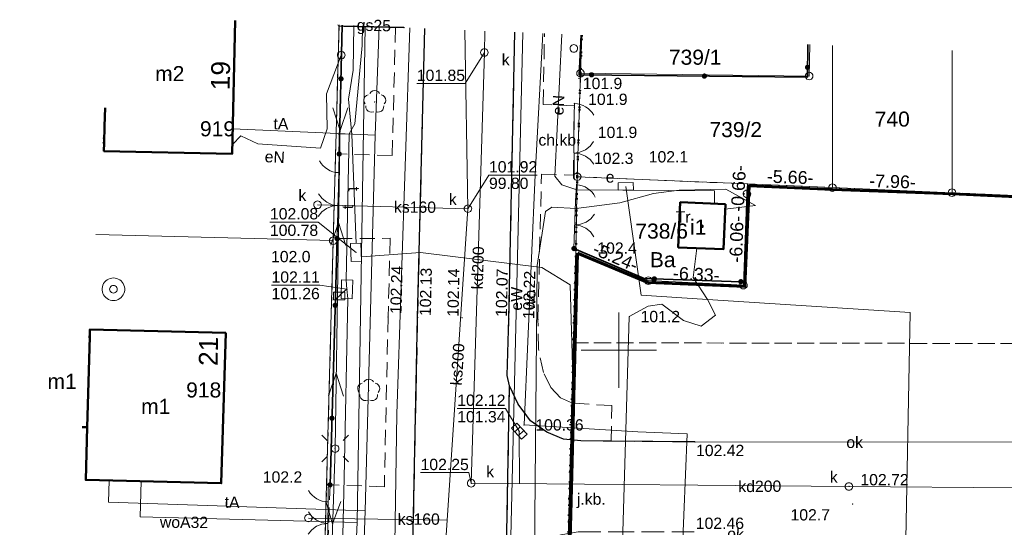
# Model space of a CAD drawing. Extents: x 6447898 to 6448503, y 5806748 to 5807122.
# Tile 27 of 50: x 6447910 to 6447976, y 5807088 to 5807122. Entities that reach past the tile are written whole.
import ezdxf
from ezdxf.enums import TextEntityAlignment as Align

# ---------------------------------------------------------------- set-up
doc = ezdxf.new("R2010")
doc.units = 0
doc.header["$PDSIZE"] = 0.75
for name, pattern in [('KROPK2', [2, 0, -2]), ('PRZER1-1', [2, 1, -1]), ('PRZER2-1', [3, 2, -1]), ('PRZER3-1', [4, 3, -1])]:
    doc.linetypes.add(name, pattern=pattern)
doc.layers.get('0').update_dxf_attribs({"linetype": 'CONTINUOUS', "lineweight": 13})
for name, color, linetype, lineweight in [('GEPADR', 7, 'CONTINUOUS', 18), ('GEPADR_O', 7, 'CONTINUOUS', 18), ('GEPPGD', 7, 'CONTINUOUS', 18), ('GESBTO', 7, 'CONTINUOUS', 18), ('GESBZO', 1, 'CONTINUOUS', 50), ('GESBZO_O', 1, 'CONTINUOUS', 50), ('GESDZI', 7, 'CONTINUOUS', 18), ('GESDZI_O', 7, 'CONTINUOUS', 18), ('GESJAE', 7, 'KROPK2', 50), ('GESSCH', 7, 'CONTINUOUS', 18), ('GESUZY', 3, 'PRZER1-1', 18), ('GESUZY_O', 3, 'PRZER1-1', 18), ('GSLINK', 7, 'CONTINUOUS', 18), ('GSLINK_O', 7, 'CONTINUOUS', 18), ('GSLKBR', 7, 'CONTINUOUS', 18), ('GSLKFU', 7, 'CONTINUOUS', 18), ('GSLKOG', 7, 'CONTINUOUS', 35), ('GSLKRW', 7, 'CONTINUOUS', 25), ('GSPRDL', 7, 'CONTINUOUS', 18), ('GSPWPN', 42, 'CONTINUOUS', 13), ('GSPWPN_O', 42, 'CONTINUOUS', 13), ('GSPWPS', 7, 'CONTINUOUS', 13), ('GSPWPS_O', 7, 'CONTINUOUS', 13), ('GSSKOA', 7, 'PRZER3-1', 18), ('GSSKOA_O', 7, 'PRZER3-1', 18), ('GSSKOD', 7, 'PRZER2-1', 18), ('GSSKOD_O', 7, 'PRZER2-1', 18), ('GULEPR', 240, 'CONTINUOUS', 18), ('GULEPR_O', 240, 'CONTINUOUS', 18), ('GULGPR', 2, 'CONTINUOUS', 18), ('GULGPR_O', 2, 'CONTINUOUS', 18), ('GULKPR', 32, 'CONTINUOUS', 18), ('GULKPR_O', 32, 'CONTINUOUS', 18), ('GULLOB', 7, 'CONTINUOUS', 35), ('GULTPR', 30, 'CONTINUOUS', 18), ('GULTPR_O', 30, 'CONTINUOUS', 18), ('GULWPR', 5, 'CONTINUOUS', 18), ('GULWPR_O', 5, 'CONTINUOUS', 18), ('GUPELA', 7, 'CONTINUOUS', 18), ('GUPESE', 240, 'CONTINUOUS', 18), ('GUPESE_O', 240, 'CONTINUOUS', 18), ('GUPETS', 240, 'CONTINUOUS', 18), ('GUPETS_O', 240, 'CONTINUOUS', 18), ('GUPIKP', 7, 'CONTINUOUS', 18), ('GUPISN', 7, 'PRZER1-1', 18), ('GUPKKS', 32, 'CONTINUOUS', 18), ('GUPKSD', 32, 'CONTINUOUS', 18), ('GUPKSD_O', 32, 'CONTINUOUS', 18), ('GUPPRZ', 7, 'CONTINUOUS', 18), ('GUPPRZ_O', 7, 'CONTINUOUS', 18), ('GUPWST', 5, 'CONTINUOUS', 18), ('GUSIKP', 7, 'CONTINUOUS', 18)]:
    doc.layers.add(name, color=color, linetype=linetype, lineweight=lineweight)
doc.layers.add('OBRYS DZIAŁKA', color=7, linetype='CONTINUOUS', lineweight=60, true_color=0xffff4d)
doc.styles.add('GEO-INFO', font='arial.ttf')

# ---------------------------------------------------------------- blocks, each defined once
blk = doc.blocks.new('POINT')
at = {"color": 0}
blk.add_point((0, 0), dxfattribs=at)
blk = doc.blocks.new('KOLO')
blk.add_hatch(color=0).paths.add_polyline_path([(-0.5, 0), (-0.482963, -0.12941), (-0.433013, -0.25), (-0.353553, -0.353553), (-0.25, -0.433013), (-0.12941, -0.482963), (0, -0.5), (0.12941, -0.482963), (0.25, -0.433013), (0.353553, -0.353553), (0.433013, -0.25), (0.482963, -0.12941), (0.5, 0), (0.482963, 0.12941), (0.433013, 0.25), (0.353553, 0.353553), (0.25, 0.433013), (0.12941, 0.482963), (0, 0.5), (-0.12941, 0.482963), (-0.25, 0.433013), (-0.353553, 0.353553), (-0.433013, 0.25), (-0.482963, 0.12941)])
blk = doc.blocks.new('PROSTOKAT1_5-1_PELNY')
at = {"color": 0}
blk.add_lwpolyline([(0.75, -0.5), (-0.75, -0.5), (-0.75, 0.5), (0.75, 0.5)], close=True, dxfattribs=at)
blk = doc.blocks.new('SUUS05')
at = {"color": 0}
blk.add_lwpolyline([(0.5, -0.25), (-0.5, -0.25), (-0.5, 0.25), (0.5, 0.25)], close=True, dxfattribs=at)
for points in [[(-0.175, -0.25), (-0.175, 0.25)], [(0.175, -0.25), (0.175, 0.25)]]:
    blk.add_lwpolyline(points, dxfattribs=at)
blk = doc.blocks.new('OKRAG_PELNY')
at = {"color": 0}
blk.add_lwpolyline([(0, 0.5), (0.12941, 0.482963), (0.25, 0.433013), (0.353553, 0.353553), (0.433013, 0.25), (0.482963, 0.12941), (0.5, 0), (0.482963, -0.12941), (0.433013, -0.25), (0.353553, -0.353553), (0.25, -0.433013), (0.12941, -0.482963), (0, -0.5), (-0.12941, -0.482963), (-0.25, -0.433013), (-0.353553, -0.353553), (-0.433013, -0.25), (-0.482963, -0.12941), (-0.5, 0), (-0.482963, 0.12941), (-0.433013, 0.25), (-0.353553, 0.353553), (-0.25, 0.433013), (-0.12941, 0.482963)], close=True, dxfattribs=at)
blk = doc.blocks.new('SUEO')
blk.add_hatch(color=0).paths.add_polyline_path([(-0.002174, 0.089974), (0.023762, 0.086807), (0.042561, 0.0793), (0.060131, 0.066965), (0.076266, 0.047786), (0.086234, 0.025762), (0.089972, 0.002226), (0.088646, -0.015553), (0.081114, -0.038994), (0.066834, -0.060276), (0.049699, -0.075033), (0.027576, -0.085671), (0.004027, -0.08991), (-0.019639, -0.087831), (-0.040932, -0.080154), (-0.059082, -0.067892), (-0.073734, -0.051607), (-0.08374, -0.032979), (-0.089221, -0.011817), (-0.089063, 0.012951), (-0.082571, 0.035806), (-0.069528, 0.057148), (-0.048957, 0.075519), (-0.026898, 0.085887)])
at = {"color": 0}
for points in [[(-1.767767, 1.767767), (-1.06066, 1.06066)], [(1.767767, 1.767767), (1.06066, 1.06066)], [(-1.767767, -1.767767), (-1.06066, -1.06066)], [(1.767767, -1.767767), (1.06066, -1.06066)]]:
    blk.add_lwpolyline(points, dxfattribs=at)
blk = doc.blocks.new('SUUS13')
at = {"color": 0}
for points in [[(0, 1.5), (0.223563, 1.483246), (0.442133, 1.433359), (0.650826, 1.351453), (0.84498, 1.239358), (1.020259, 1.099578), (1.172747, 0.935235), (1.299038, 0.75), (1.396311, 0.548012), (1.462392, 0.333781), (1.495806, 0.112095), (1.495806, -0.112095), (1.462392, -0.333781), (1.396311, -0.548012), (1.299038, -0.75), (1.172747, -0.935235), (1.020259, -1.099578), (0.84498, -1.239358), (0.650826, -1.351453), (0.442133, -1.433359), (0.223563, -1.483246), (0, -1.5), (-0.223563, -1.483246), (-0.442133, -1.433359), (-0.650826, -1.351453), (-0.84498, -1.239358), (-1.020259, -1.099578), (-1.172747, -0.935235), (-1.299038, -0.75), (-1.396311, -0.548012), (-1.462392, -0.333781), (-1.495806, -0.112095), (-1.495806, 0.112095), (-1.462392, 0.333781), (-1.396311, 0.548012), (-1.299038, 0.75), (-1.172747, 0.935235), (-1.020259, 1.099578), (-0.84498, 1.239358), (-0.650826, 1.351453), (-0.442133, 1.433359), (-0.223563, 1.483246)], [(0, 0.5), (0.12941, 0.482963), (0.25, 0.433013), (0.353553, 0.353553), (0.433013, 0.25), (0.482963, 0.12941), (0.5, 0), (0.482963, -0.12941), (0.433013, -0.25), (0.353553, -0.353553), (0.25, -0.433013), (0.12941, -0.482963), (0, -0.5), (-0.12941, -0.482963), (-0.25, -0.433013), (-0.353553, -0.353553), (-0.433013, -0.25), (-0.482963, -0.12941), (-0.5, 0), (-0.482963, 0.12941), (-0.433013, 0.25), (-0.353553, 0.353553), (-0.25, 0.433013), (-0.12941, 0.482963)]]:
    blk.add_lwpolyline(points, close=True, dxfattribs=at)
blk = doc.blocks.new('SZAFA1')
at = {"color": 0}
blk.add_lwpolyline([(-1, -0.5), (-1, 0.5), (1, 0.5), (1, -0.5)], close=True, dxfattribs=at)
blk = doc.blocks.new('SUEP1')
at = {"color": 0}
blk.add_lwpolyline([(-1.5, -1), (1.5, 0), (-1.5, 1)], dxfattribs=at)
blk = doc.blocks.new('KTOK04')
at = {"color": 0}
blk.add_lwpolyline([(0, 0), (-0.01711, -0.261052), (-0.068148, -0.517638), (-0.152241, -0.765367), (-0.267949, -1), (-0.413293, -1.217523), (-0.585786, -1.414214), (-0.782477, -1.586707), (-1, -1.732051)], dxfattribs=at)
blk = doc.blocks.new('SLBRA')
at = {"color": 0}
for points in [[(1.732051, 1), (1.414214, 0.585786), (1, 0.267949), (0.517638, 0.068148), (0, 0)], [(0, 0), (0.517638, -0.068148), (1, -0.267949), (1.414214, -0.585786), (1.732051, -1)]]:
    blk.add_lwpolyline(points, dxfattribs=at)
blk = doc.blocks.new('SPDLP')
blk.add_hatch(color=0).paths.add_polyline_path([(0, -0.09), (0.027812, -0.085595), (0.052901, -0.072812), (0.072812, -0.052901), (0.085595, -0.027812), (0.09, 0), (0.085595, 0.027812), (0.072812, 0.052901), (0.052901, 0.072812), (0.027812, 0.085595), (0, 0.09), (-0.027812, 0.085595), (-0.052901, 0.072812), (-0.072812, 0.052901), (-0.085595, 0.027812), (-0.09, 0), (-0.085595, -0.027812), (-0.072812, -0.052901), (-0.052901, -0.072812), (-0.027812, -0.085595)])
at = {"color": 0}
for points in [[(-0.648554, 1.126667), (-0.481106, 1.325358), (-0.255912, 1.454989), (0, 1.5), (0.255912, 1.454989), (0.481106, 1.325358), (0.648554, 1.126667)], [(-1.271938, -0.268652), (-1.40916, -0.048001), (-1.462858, 0.20623), (-1.426585, 0.463525), (-1.304695, 0.693003), (-1.11182, 0.867117), (-0.871109, 0.964971)], [(0.871109, 0.964971), (1.11182, 0.867117), (1.304695, 0.693003), (1.426585, 0.463525), (1.462858, 0.20623), (1.40916, -0.048001), (1.271938, -0.268652)], [(-0.137547, -1.292703), (-0.389802, -1.355024), (-0.648184, -1.327532), (-0.881678, -1.213525), (-1.062258, -1.026689), (-1.168249, -0.78945), (-1.186929, -0.530282)], [(1.186929, -0.530282), (1.168249, -0.78945), (1.062258, -1.026689), (0.881678, -1.213525), (0.648184, -1.327532), (0.389802, -1.355024), (0.137547, -1.292703)]]:
    blk.add_lwpolyline(points, dxfattribs=at)
blk = doc.blocks.new('EPPGN')
blk.add_hatch(color=0).paths.add_polyline_path([(0, -0.09), (0.027812, -0.085595), (0.052901, -0.072812), (0.072812, -0.052901), (0.085595, -0.027812), (0.09, 0), (0.085595, 0.027812), (0.072812, 0.052901), (0.052901, 0.072812), (0.027812, 0.085595), (0, 0.09), (-0.027812, 0.085595), (-0.052901, 0.072812), (-0.072812, 0.052901), (-0.085595, 0.027812), (-0.09, 0), (-0.085595, -0.027812), (-0.072812, -0.052901), (-0.052901, -0.072812), (-0.027812, -0.085595)])
blk = doc.blocks.new('EPPGS')
at = {"color": 0}
blk.add_lwpolyline([(0, 0.5), (0.154508, 0.475528), (0.293893, 0.404508), (0.404508, 0.293893), (0.475528, 0.154508), (0.5, 0), (0.475528, -0.154508), (0.404508, -0.293893), (0.293893, -0.404508), (0.154508, -0.475528), (0, -0.5), (-0.154508, -0.475528), (-0.293893, -0.404508), (-0.404508, -0.293893), (-0.475528, -0.154508), (-0.5, 0), (-0.475528, 0.154508), (-0.404508, 0.293893), (-0.293893, 0.404508), (-0.154508, 0.475528)], close=True, dxfattribs=at)

msp = doc.modelspace()

# ---------------------------------------------------------------- linework, layer by layer
at = {"elevation": 100, "flags": 128}
for points in [[(6447950, 5807097.5), (6447950, 5807102.5)], [(6447947.5, 5807100), (6447952.5, 5807100)]]:
    msp.add_lwpolyline(points, dxfattribs=at)
at = {"layer": 'GESBTO', "elevation": 10.18}
msp.add_lwpolyline([(6447915.777, 5807114.872), (6447915.83, 5807114.87), (6447915.863, 5807116.069)], dxfattribs=at)
at = {"layer": 'GESBZO', "elevation": 10.18}
for points in [[(6447924.504, 5807121.868), (6447924.31, 5807113.03), (6447915.79, 5807113.21), (6447915.8, 5807113.76), (6447915.83, 5807114.87), (6447915.863, 5807116.069)], [(6447914.68, 5807094.884), (6447914.847, 5807100.876), (6447914.775, 5807100.878)], [(6447914.346, 5807094.894), (6447914.68, 5807094.884)]]:
    msp.add_lwpolyline(points, dxfattribs=at)
for points in [[(6447957.071, 5807109.688), (6447954.071, 5807109.816), (6447953.943, 5807106.818), (6447956.943, 5807106.69)], [(6447923.88, 5807101.154), (6447914.861, 5807101.375), (6447914.847, 5807100.876), (6447914.68, 5807094.884), (6447914.582, 5807091.39), (6447923.58, 5807091.166)]]:
    msp.add_lwpolyline(points, close=True, dxfattribs=at)
at = {"layer": 'GESDZI', "elevation": 10.22}
for points in [[(6447931.409, 5807121.58), (6447931.023, 5807107.268), (6447930.473, 5807087.03), (6447929.923, 5807066.761), (6447929.353, 5807046.463), (6447929.253, 5807042.383), (6447928.723, 5807022.695), (6447928.545, 5807016.098), (6447928.123, 5807000.496), (6447927.626, 5806981.92), (6447927.483, 5806976.918), (6447923.456, 5806959.369), (6447922.204, 5806953.91), (6447910.195, 5806932.402), (6447974.881, 5806910.343), (6447949.97, 5806954.35), (6447947.76, 5806958.22), (6447945.952, 5806961.309), (6447943.57, 5806972.007), (6447947.144, 5807106.691), (6447947.232, 5807111.508), (6447947.452, 5807118.377), (6447947.534, 5807120.909)], [(6447915.261, 5807107.666), (6447931.023, 5807107.268), (6447931.409, 5807121.58)], [(6447947.534, 5807120.909), (6447947.452, 5807118.377), (6447962.641, 5807118.187)], [(6447962.682, 5807120.279), (6447962.641, 5807118.187), (6447947.452, 5807118.377), (6447947.232, 5807111.508), (6447958.533, 5807111.03), (6447964.184, 5807110.786)], [(6447962.641, 5807118.187), (6447962.682, 5807120.279)], [(6447964.186, 5807120.216), (6447964.184, 5807110.786), (6447972.128, 5807110.448), (6447972.134, 5807119.885)], [(6447964.184, 5807110.786), (6447964.186, 5807120.216)], [(6447972.134, 5807119.885), (6447972.128, 5807110.448)], [(6447972.128, 5807110.448), (6447995.301, 5807109.464), (6447995.328, 5807118.92)], [(6448291.097, 5807096.906), (6448215.44, 5807100.115), (6448160.798, 5807102.435), (6448148.788, 5807102.947), (6448141.621, 5807103.25), (6448135.206, 5807103.522), (6448122.165, 5807104.076), (6448102.068, 5807104.929), (6448081.732, 5807105.793), (6448060.814, 5807106.677), (6448039.491, 5807107.587), (6448017.567, 5807108.518), (6447995.301, 5807109.464), (6447972.128, 5807110.448), (6447964.184, 5807110.786), (6447958.533, 5807111.03), (6447958.503, 5807110.37), (6447958.273, 5807104.311), (6447951.954, 5807104.611), (6447947.144, 5807106.691), (6447943.57, 5806972.007)], [(6447931.023, 5807107.268), (6447915.261, 5807107.666)], [(6447913.813, 5807087.448), (6447930.473, 5807087.03), (6447931.023, 5807107.268)]]:
    msp.add_lwpolyline(points, dxfattribs=at)
msp.add_lwpolyline([(6447947.144, 5807106.691), (6447947.232, 5807111.508), (6447958.533, 5807111.03), (6447958.503, 5807110.37), (6447958.273, 5807104.311), (6447951.954, 5807104.611)], close=True, dxfattribs=at)
at = {"layer": 'GESJAE', "ltscale": 0.5}
for p, q in [((6447947.452, 5807118.377, 10.22), (6447947.534, 5807120.909, 10.22)), ((6447947.232, 5807111.508, 10.22), (6447947.452, 5807118.377, 10.22)), ((6447947.144, 5807106.691, 10.22), (6447947.232, 5807111.508, 10.22)), ((6447943.57, 5806972.007, 10.22), (6447947.144, 5807106.691, 10.22))]:
    msp.add_line(p, q, dxfattribs=at)
at = {"layer": 'GESJAE', "ltscale": 0.5, "elevation": 10.22}
msp.add_lwpolyline([(6447947.534, 5807120.909), (6447947.452, 5807118.377), (6447947.232, 5807111.508), (6447947.144, 5807106.691), (6447943.57, 5806972.007), (6447945.952, 5806961.309), (6447947.76, 5806958.22), (6447949.97, 5806954.35), (6447974.881, 5806910.343), (6447975.461, 5806909.323), (6447986.863, 5806889.257), (6447998.57, 5806868.616)], dxfattribs=at)
at = {"layer": 'GESSCH', "elevation": 10.18}
msp.add_lwpolyline([(6447915.698, 5807113.763), (6447915.8, 5807113.76), (6447915.83, 5807114.87), (6447915.777, 5807114.872)], dxfattribs=at)
at = {"layer": 'GESSCH', "elevation": 10.18, "flags": 128}
for points in [[(6447915.756, 5807114.571), (6447915.822, 5807114.569)], [(6447915.72, 5807114.072), (6447915.808, 5807114.069)]]:
    msp.add_lwpolyline(points, dxfattribs=at)
at = {"layer": 'GESUZY', "ltscale": 0.5}
msp.add_line((6447946.476, 5807081.52, 10.08), (6447946.98, 5807100.49, 10.08), dxfattribs=at)
at = {"layer": 'GESUZY', "linetype": 'PRZER2-1', "ltscale": 0.5}
for p, q in [((6448051.34, 5807100.31, 10.08), (6447946.98, 5807100.49, 10.08)), ((6447946.98, 5807100.49, 10.08), (6448051.34, 5807100.31, 10.08))]:
    msp.add_line(p, q, dxfattribs=at)
at = {"layer": 'GESUZY', "ltscale": 0.5, "elevation": 10.08}
for points in [[(6447910.913, 5807046.966), (6447929.353, 5807046.463), (6447929.923, 5807066.761), (6447930.473, 5807087.03), (6447931.023, 5807107.268), (6447931.409, 5807121.58)], [(6447931.409, 5807121.58), (6447931.023, 5807107.268), (6447930.473, 5807087.03), (6447929.923, 5807066.761), (6447929.353, 5807046.463), (6447929.253, 5807042.383), (6447928.723, 5807022.695), (6447928.545, 5807016.098), (6447928.123, 5807000.496), (6447927.626, 5806981.92)], [(6447943.57, 5806972.007), (6447944.025, 5806989.131), (6447944.938, 5807023.545), (6447946.476, 5807081.52), (6447946.98, 5807100.49), (6447947.144, 5807106.691), (6447947.232, 5807111.508), (6447947.452, 5807118.377), (6447947.534, 5807120.909)], [(6448081.732, 5807105.793), (6448060.814, 5807106.677), (6448039.491, 5807107.587), (6448017.567, 5807108.518), (6447995.301, 5807109.464), (6447972.128, 5807110.448), (6447964.184, 5807110.786), (6447958.533, 5807111.03), (6447947.232, 5807111.508), (6447947.452, 5807118.377), (6447947.534, 5807120.909)]]:
    msp.add_lwpolyline(points, dxfattribs=at)
msp.add_lwpolyline([(6447958.533, 5807111.03), (6447947.232, 5807111.508), (6447947.144, 5807106.691), (6447951.954, 5807104.611), (6447958.273, 5807104.311), (6447958.503, 5807110.37)], close=True, dxfattribs=at)
at = {"layer": 'GSLINK', "elevation": 10.18}
msp.add_lwpolyline([(6447976.27, 5807093.889), (6447955.05, 5807093.91)], dxfattribs=at)
at = {"layer": 'GSLKBR', "elevation": 10.18}
for points in [[(6447947.034, 5807111.37), (6447947.014, 5807114.79)], [(6447931.39, 5807111.78), (6447931.28, 5807107.4)], [(6447947.014, 5807106.741), (6447947.114, 5807109.89)], [(6447930.685, 5807089.932), (6447930.635, 5807087.082)]]:
    msp.add_lwpolyline(points, dxfattribs=at)
at = {"layer": 'GSLKFU', "elevation": 10.18}
for points in [[(6447947.014, 5807114.79), (6447947.044, 5807116.37)], [(6447931.42, 5807113.02), (6447931.39, 5807111.78)], [(6447947.114, 5807109.89), (6447947.184, 5807110.98)], [(6447930.685, 5807090.882), (6447930.685, 5807089.932)]]:
    msp.add_lwpolyline(points, dxfattribs=at)
at = {"layer": 'GSLKOG', "elevation": 10.18}
for points in [[(6447931.42, 5807113.02), (6447931.626, 5807121.571)], [(6447947.487, 5807120.911), (6447947.37, 5807118.28), (6447962.52, 5807118.11), (6447962.556, 5807120.284)], [(6447930.81, 5807091.06), (6447931.28, 5807107.4)], [(6447947.014, 5807106.741), (6447951.684, 5807104.751), (6447958.103, 5807104.541)]]:
    msp.add_lwpolyline(points, dxfattribs=at)
at = {"layer": 'GSLKRW', "elevation": 10.18}
for points in [[(6447934.29, 5807004.85), (6447934.84, 5807026.83), (6447935.47, 5807051.81), (6447936.13, 5807078.16), (6447936.63, 5807102.17), (6447937.097, 5807121.344)], [(6447942.73, 5807097.63), (6447942.58, 5807098.31), (6447942.59, 5807099.07), (6447942.69, 5807102.07), (6447943.084, 5807121.094)], [(6447940.29, 5807004.73), (6447940.83, 5807026.48), (6447941.2, 5807041.97), (6447941.31, 5807044.47), (6447941.45, 5807045.29), (6447942.45, 5807082.9), (6447942.41, 5807083.51), (6447942.49, 5807084.25), (6447942.73, 5807097.63)], [(6447955.05, 5807093.91), (6447949.48, 5807093.96), (6447947.46, 5807093.99), (6447946.31, 5807094.1), (6447945.22, 5807094.55), (6447944.13, 5807095.31), (6447943.3, 5807096.42), (6447942.73, 5807097.63)]]:
    msp.add_lwpolyline(points, dxfattribs=at)
at = {"layer": 'GSSKOA', "ltscale": 0.5, "elevation": 10.18}
for points in [[(6447937.097, 5807121.344), (6447936.63, 5807102.17), (6447936.13, 5807078.16), (6447935.47, 5807051.81), (6447934.84, 5807026.83), (6447934.29, 5807004.85), (6447933.89, 5806987.86)], [(6447940.29, 5807004.73), (6447940.83, 5807026.48), (6447941.2, 5807041.97), (6447941.31, 5807044.47), (6447941.45, 5807045.29), (6447942.45, 5807082.9), (6447942.41, 5807083.51), (6447942.49, 5807084.25), (6447942.73, 5807097.63), (6447942.58, 5807098.31), (6447942.59, 5807099.07), (6447942.69, 5807102.07), (6447943.084, 5807121.094)], [(6447955.05, 5807093.91), (6447949.48, 5807093.96), (6447947.46, 5807093.99), (6447946.31, 5807094.1), (6447945.22, 5807094.55), (6447944.13, 5807095.31), (6447943.3, 5807096.42), (6447942.73, 5807097.63), (6447942.49, 5807084.25), (6447942.79, 5807085.14), (6447943.26, 5807085.83), (6447944.03, 5807086.69), (6447944.86, 5807087.26), (6447946.14, 5807087.74), (6447947.29, 5807087.94), (6447949.51, 5807087.95), (6447955.06, 5807087.94)]]:
    msp.add_lwpolyline(points, dxfattribs=at)
at = {"layer": 'GSSKOD', "ltscale": 0.5, "elevation": 10.18}
for points in [[(6447935.161, 5807121.424), (6447934.94, 5807112.92), (6447931.42, 5807113.02), (6447931.39, 5807111.78), (6447931.28, 5807107.4), (6447934.81, 5807107.42), (6447934.67, 5807102.2), (6447934.42, 5807090.94), (6447930.81, 5807091.06), (6447930.67, 5807087.13), (6447930.36, 5807083.15), (6447934.3, 5807082.7), (6447934.16, 5807078.47), (6447933.84, 5807067.03), (6447930.19, 5807067.11), (6447930.05, 5807062.46), (6447933.74, 5807062.38), (6447933.52, 5807051.88), (6447929.7, 5807052.1), (6447929.5, 5807046.36), (6447929.37, 5807042.51), (6447933.24, 5807042.31), (6447932.87, 5807026.87)], [(6447934.29, 5807004.85), (6447934.84, 5807026.83), (6447935.47, 5807051.81), (6447936.13, 5807078.16), (6447936.63, 5807102.17), (6447937.097, 5807121.344)], [(6447943.084, 5807121.094), (6447942.69, 5807102.07), (6447942.59, 5807099.07), (6447942.58, 5807098.31), (6447942.73, 5807097.63), (6447943.3, 5807096.42), (6447944.13, 5807095.31), (6447945.22, 5807094.55)], [(6447945.22, 5807094.55), (6447946.31, 5807094.1), (6447947.46, 5807093.99), (6447949.48, 5807093.96), (6447949.52, 5807096.32), (6447946.91, 5807096.48), (6447946.12, 5807096.84), (6447945.48, 5807097.52), (6447944.99, 5807098.52), (6447944.65, 5807100.09), (6447944.62, 5807102.03), (6447944.86, 5807111.67), (6447946.98, 5807111.61), (6447947.04, 5807116.22), (6447944.97, 5807116.3), (6447945.056, 5807121.012)]]:
    msp.add_lwpolyline(points, dxfattribs=at)
at = {"layer": 'GULEPR', "elevation": 10.14}
for points in [[(6447931.615, 5807121.572), (6447931.555, 5807119.58), (6447931.148, 5807093.463), (6447931.148, 5807093.463), (6447929.603, 5807046.453), (6447929.603, 5807046.453), (6447928.623, 5807000.49), (6447928.623, 5807000.49), (6447927.846, 5806960.342), (6447954.342, 5806957.456)], [(6447949.228, 5807052.573), (6447942.158, 5807052.644), (6447942.782, 5807085.75), (6447943.618, 5807121.072)], [(6447946.212, 5807120.964), (6447945.733, 5807111.556), (6447946.214, 5807110.961), (6447947.202, 5807110.628), (6447956.354, 5807110.578), (6447956.342, 5807109.719)], [(6447931.555, 5807119.58), (6447930.585, 5807117.001), (6447930.623, 5807114.695), (6447930.188, 5807113.404), (6447926.024, 5807113.694), (6447924.89, 5807114.226), (6447924.324, 5807113.65)], [(6447945.2, 5806960.04), (6447941.873, 5806975.065), (6447941.613, 5806981.536), (6447942.455, 5806999.872), (6447942.784, 5807022.077), (6447943.515, 5807044.859), (6447943.702, 5807065.181), (6447944.398, 5807086.478), (6447944.574, 5807105.618), (6447945.13, 5807109.197), (6447945.542, 5807109.479), (6447947.152, 5807109.408), (6447950.069, 5807109.786), (6447952.297, 5807110.391), (6447954.008, 5807110.619), (6447957.113, 5807110.687), (6447959.069, 5807109.603), (6447957.061, 5807109.348)], [(6447971.582, 5806952.483), (6447971.584, 5806952.983), (6447965.86, 5806953.003), (6447966.303, 5806968.981), (6447966.367, 5806971.5), (6447967.874, 5807024.835), (6447968.36, 5807050.468), (6447969.347, 5807102.498), (6447955.875, 5807103.36), (6447951.484, 5807103.641), (6447950.457, 5807110.87)], [(6447955.173, 5807106.766), (6447954.933, 5807104.824), (6447955.875, 5807103.36), (6447956.41, 5807102.324), (6447955.46, 5807101.583), (6447954.282, 5807101.959), (6447952.849, 5807103.053), (6447951.938, 5807102.911), (6447950.689, 5807102.233), (6447949.228, 5807052.573), (6447948.864, 5807040.205), (6447947.404, 5806990.585), (6447948.847, 5806971.889), (6447949.638, 5806964.429), (6447951.194, 5806960.101), (6447953.47, 5806956.209), (6447959.497, 5806947.514)]]:
    msp.add_lwpolyline(points, dxfattribs=at)
at = {"layer": 'GULGPR', "elevation": 10.14}
for points in [[(6447935.776, 5807121.399), (6447935.72, 5807121.4), (6447931.72, 5807121.49), (6447931.38, 5807121.49), (6447931.325, 5807121.584)], [(6447933.09, 5806987.96), (6447933.489, 5806996.631), (6447933.927, 5807017.738), (6447934.118, 5807038.955), (6447934.62, 5807065.32), (6447935.323, 5807082.94), (6447935.06, 5807084.272), (6447935.239, 5807095.778), (6447936.12, 5807121.384)]]:
    msp.add_lwpolyline(points, dxfattribs=at)
at = {"layer": 'GULKPR', "elevation": 10.14}
for points in [[(6447939.767, 5807121.233), (6447939.972, 5807109.388), (6447938.582, 5807088.72), (6447937.282, 5807069.261)], [(6447941.101, 5807121.177), (6447941.062, 5807119.749), (6447940.188, 5807091.167)], [(6447929.983, 5807109.648), (6447939.972, 5807109.388)], [(6447943.38, 5807094.62), (6447943.403, 5807091.139)], [(6447940.188, 5807091.167), (6447965.282, 5807090.953), (6447976.32, 5807090.859), (6447997.78, 5807090.902)], [(6447929.373, 5807088.86), (6447938.582, 5807088.72)]]:
    msp.add_lwpolyline(points, dxfattribs=at)
at = {"layer": 'GULLOB', "elevation": 10.12}
msp.add_lwpolyline([(6447931.72, 5807121.49), (6447935.72, 5807121.4)], dxfattribs=at)
at = {"layer": 'GULTPR', "elevation": 10.14}
for points in [[(6447931.767, 5807049.969), (6447933.136, 5807089.335), (6447933.813, 5807114.269), (6447934.085, 5807121.469)], [(6447931.934, 5807104.036), (6447931.88, 5807104.65), (6447932.08, 5807114.35), (6447932.45, 5807115.01), (6447932.95, 5807120.21), (6447932.972, 5807121.515)], [(6447932.54, 5807107.08), (6447932.26, 5807114.32), (6447932.03, 5807116.66), (6447932.34, 5807118.57), (6447932.399, 5807121.539)], [(6447924.346, 5807114.687), (6447933.813, 5807114.269)], [(6447931.35, 5807114.34), (6447932.08, 5807114.35)], [(6447953.72, 5806944.57), (6447947.82, 5806956.85), (6447945.19, 5806966.11), (6447943.43, 5806976.26), (6447944.03, 5806984.7), (6447944.99, 5807008.63), (6447945.24, 5807029.29), (6447946.07, 5807047.8), (6447945.94, 5807060.73), (6447946.57, 5807077.25), (6447947.01, 5807095.91), (6447946.76, 5807104.34), (6447944.88, 5807105.49), (6447936.81, 5807106.47), (6447932.89, 5807106.2)], [(6447926.34, 5806965.92), (6447927.84, 5806970.7), (6447929.44, 5806971.62), (6447930.5, 5806981.97), (6447928.9, 5806983.2), (6447928.93, 5806986.26), (6447929.42, 5807003.95), (6447929.02, 5807016.06), (6447929.73, 5807030.47), (6447930.23, 5807041.89), (6447930.66, 5807052.1), (6447930.86, 5807061.18), (6447931.12, 5807067.2), (6447931.49, 5807080.11), (6447931.75, 5807091.52), (6447931.99, 5807103.42), (6447931.934, 5807104.036)], [(6447931.14, 5807103.34), (6447931.42, 5807103.59), (6447931.56, 5807103.73), (6447931.934, 5807104.036)], [(6447916.132, 5807091.351), (6447916.096, 5807089.902), (6447933.136, 5807089.335)]]:
    msp.add_lwpolyline(points, dxfattribs=at)
at = {"layer": 'GULWPR', "elevation": 10.14}
for points in [[(6447933.144, 5807121.508), (6447932.615, 5807088.568), (6447931.638, 5807067.314), (6447930.937, 5807038.053), (6447930.436, 5807000.934), (6447929.61, 5806985.82), (6447929.56, 5806985.52)], [(6447944.936, 5807121.017), (6447944.444, 5807111.627), (6447943.701, 5807095.041), (6447951.263, 5807094.58), (6447954.534, 5807094.444), (6447953.983, 5807080.964), (6447954.332, 5807080.948), (6447954.512, 5807080.94), (6447965.155, 5807080.47), (6447965.019, 5807073.78), (6447971.62, 5807073.65)], [(6447918.261, 5807091.298), (6447918.202, 5807088.949), (6447932.615, 5807088.568)]]:
    msp.add_lwpolyline(points, dxfattribs=at)
at = {"layer": 'GUPPRZ_O', "elevation": 10.8, "flags": 128}
for points in [[(6447936.574, 5807117.695), (6447939.777, 5807117.695), (6447941.062, 5807119.749)], [(6447944.572, 5807111.619), (6447941.369, 5807111.619), (6447939.972, 5807109.388)], [(6447941.369, 5807111.619), (6447944.572, 5807111.619)], [(6447926.819, 5807108.502), (6447930.022, 5807108.502), (6447932.54, 5807106.49)], [(6447926.819, 5807108.502), (6447930.022, 5807108.502)], [(6447926.924, 5807104.303), (6447930.127, 5807104.303), (6447931.934, 5807104.036)], [(6447926.924, 5807104.303), (6447930.127, 5807104.303)], [(6447939.261, 5807096.129), (6447942.464, 5807096.129), (6447943.38, 5807094.62)], [(6447939.261, 5807096.129), (6447942.464, 5807096.129)], [(6447936.825, 5807091.872), (6447940.028, 5807091.872), (6447940.188, 5807091.167)]]:
    msp.add_lwpolyline(points, dxfattribs=at)
at = {"layer": 'GUSIKP', "elevation": 10.14}
for points in [[(6447932.17, 5807107.07), (6447932.86, 5807107.1), (6447932.91, 5807105.91), (6447932.22, 5807105.88)], [(6447931.58, 5807104.66), (6447931.55, 5807103.43), (6447932.29, 5807103.41), (6447932.32, 5807104.64)]]:
    msp.add_lwpolyline(points, close=True, dxfattribs=at)
at = {"layer": 'OBRYS DZIAŁKA'}
for p, q in [((6447964.181, 5807110.661), (6447972.13, 5807110.365)), ((6447972.13, 5807110.365), (6447995.309, 5807109.334)), ((6447943.724, 5806972.031), (6447947.255, 5807106.442)), ((6447947.255, 5807106.442), (6447951.927, 5807104.481))]:
    msp.add_line(p, q, dxfattribs=at)
msp.add_lwpolyline([(6447951.924, 5807104.481), (6447958.357, 5807104.216), (6447958.66, 5807110.904), (6447964.182, 5807110.66)], dxfattribs=at)

# ---------------------------------------------------------------- block references
at = {"layer": 'GEPADR'}
for p in [(6447920.1, 5807118.26, 10.28), (6447919.24, 5807096.28, 10.28)]:
    msp.add_blockref('POINT', p, dxfattribs=at)
at = {"layer": 'GEPPGD', "xscale": 0.5, "yscale": 0.5}
for name, p in [('EPPGS', (6447947.452, 5807118.377, 10.24)), ('EPPGS', (6447962.641, 5807118.187, 10.24)), ('EPPGS', (6447947.232, 5807111.508, 10.24)), ('EPPGS', (6447958.503, 5807110.37, 10.24)), ('EPPGN', (6447958.533, 5807111.03, 10.24)), ('EPPGS', (6447964.184, 5807110.786, 10.24)), ('EPPGS', (6447972.128, 5807110.448, 10.24)), ('EPPGS', (6447931.023, 5807107.268, 10.24)), ('EPPGN', (6447947.144, 5807106.691, 10.24)), ('EPPGS', (6447951.954, 5807104.611, 10.24)), ('EPPGS', (6447958.273, 5807104.311, 10.24))]:
    msp.add_blockref(name, p, dxfattribs=at)
at = {"layer": 'GSLKBR', "xscale": 0.75, "yscale": 0.75}
for p, rotation in [((6447947.024, 5807113.08, 10.18), 0.335186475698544), ((6447931.335, 5807109.59, 10.18), 178.5613673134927), ((6447947.064, 5807108.315, 10.18), 358.1818109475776), ((6447930.66, 5807088.507, 10.18), 178.9950562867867)]:
    msp.add_blockref('SLBRA', p, dxfattribs=dict(at, rotation=rotation))
at = {"layer": 'GSLKFU', "xscale": 0.75, "yscale": 0.75}
for p, rotation in [((6447947.044, 5807116.37, 10.18), 88.91234585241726), ((6447931.39, 5807111.78, 10.18), 268.6140821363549), ((6447947.184, 5807110.98, 10.18), 86.32559191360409), ((6447930.685, 5807089.932, 10.18), 270.0001489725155)]:
    msp.add_blockref('KTOK04', p, dxfattribs=dict(at, rotation=rotation))
at = {"layer": 'GSLKOG', "xscale": 0.35, "yscale": 0.35}
for p in [(6447962.531, 5807118.769, 10.18), (6447931.54, 5807118.01, 10.18), (6447948.18, 5807118.271, 10.18), (6447955.679, 5807118.187, 10.18), (6447931.42, 5807113.02, 10.18), (6447931.28, 5807107.4, 10.18), (6447947.014, 5807106.741, 10.18), (6447952.357, 5807104.729, 10.18), (6447958.103, 5807104.541, 10.18), (6447931.153, 5807102.978, 10.18), (6447930.937, 5807095.482, 10.18), (6447930.81, 5807091.06, 10.18)]:
    msp.add_blockref('KOLO', p, dxfattribs=at)
at = {"layer": 'GSPRDL', "xscale": 0.5, "yscale": 0.5}
for p in [(6447933.78, 5807116.47, 10.12), (6447933.38, 5807097.33, 10.12)]:
    msp.add_blockref('SPDLP', p, dxfattribs=at)
at = {"layer": 'GSPWPN', "xscale": 0.09, "yscale": 0.09}
for p in [(6447947.344, 5807118.03, 10.08), (6447947.044, 5807116.37, 10.08), (6447947.014, 5807114.79, 10.08), (6447947.034, 5807111.37, 10.08), (6447947.184, 5807110.98, 10.08), (6447931.235, 5807107.331, 10.08), (6447947.014, 5807106.741, 10.08), (6447930.685, 5807090.882, 10.08), (6447965.523, 5807089.782, 10.08)]:
    msp.add_blockref('KOLO', p, dxfattribs=at)
at = {"layer": 'GSPWPS', "xscale": 0.09, "yscale": 0.09}
for p in [(6447934.67, 5807102.2, 10.08), (6447936.63, 5807102.17, 10.08), (6447939.58, 5807102.15, 10.08), (6447942.69, 5807102.07, 10.08), (6447944.62, 5807102.03, 10.08), (6447955.05, 5807093.91, 10.08)]:
    msp.add_blockref('KOLO', p, dxfattribs=at)
at = {"layer": 'GULEPR', "xscale": 0.5, "yscale": 0.5}
for p, rotation in [((6447931.489, 5807115.331, 10.15), 269.1073014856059), ((6447931.37, 5807107.711, 10.15), 89.10730148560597), ((6447931.214, 5807097.712, 10.15), 89.10730148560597), ((6447931.008, 5807089.215, 10.15), 268.1178817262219)]:
    msp.add_blockref('SUEP1', p, dxfattribs=dict(at, rotation=rotation))
at = {"layer": 'GUPELA', "xscale": 0.5, "yscale": 0.5}
for name, p in [('SUEO', (6447931.148, 5807093.463, 10.15)), ('SUEO', (6447931.148, 5807093.463, 10.15)), ('OKRAG_PELNY', (6447931.148, 5807093.463, 10.16)), ('OKRAG_PELNY', (6447931.148, 5807093.463, 10.16))]:
    msp.add_blockref(name, p, dxfattribs=at)
at = {"layer": 'GUPESE', "xscale": 0.5, "yscale": 0.5, "rotation": 1.04935292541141}
msp.add_blockref('SZAFA1', (6447950.457, 5807110.87, 10.16), dxfattribs=at)
at = {"layer": 'GUPETS', "xscale": 0.25, "yscale": 0.25}
msp.add_blockref('KOLO', (6447955.511, 5807108.218, 10.16), dxfattribs=at)
at = {"layer": 'GUPIKP', "xscale": 0.5, "yscale": 0.5}
msp.add_blockref('PROSTOKAT1_5-1_PELNY', (6447931.42, 5807103.59, 10.16), dxfattribs=at)
at = {"layer": 'GUPISN', "xscale": 0.5, "yscale": 0.5}
for p in [(6447931.555, 5807119.58, 10.16), (6447947.004, 5807120.023, 10.16)]:
    msp.add_blockref('OKRAG_PELNY', p, dxfattribs=at)
at = {"layer": 'GUPKKS', "rotation": 313.1229944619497}
msp.add_blockref('SUUS05', (6447943.38, 5807094.62, 10.16), dxfattribs=at)
at = {"layer": 'GUPKSD', "xscale": 0.5, "yscale": 0.5}
for p in [(6447941.062, 5807119.749, 10.16), (6447929.983, 5807109.648, 10.16), (6447939.972, 5807109.388, 10.16), (6447940.188, 5807091.167, 10.16), (6447965.282, 5807090.953, 10.16), (6447929.373, 5807088.86, 10.16)]:
    msp.add_blockref('OKRAG_PELNY', p, dxfattribs=at)
at = {"layer": 'GUPPRZ'}
for p in [(6447941.062, 5807119.749, 10.16), (6447939.972, 5807109.388, 10.16), (6447932.54, 5807106.49, 10.16), (6447931.934, 5807104.036, 10.16), (6447950.69, 5807102.23, 10.16), (6447943.7, 5807095.04, 10.16), (6447943.38, 5807094.62, 10.16), (6447940.188, 5807091.167, 10.16), (6447965.282, 5807090.953, 10.16)]:
    msp.add_blockref('POINT', p, dxfattribs=at)
at = {"layer": 'GUPWST', "xscale": 0.5, "yscale": 0.5}
msp.add_blockref('SUUS13', (6447916.421, 5807104.041, 10.16), dxfattribs=at)

# ---------------------------------------------------------------- texts
at = {"color": 6, "lineweight": 15, "style": 'GEO-INFO'}
for s, rotation, p in [('-0.66-', 87, (6447958.618, 5807110.695)), ('-5.66-', 358, (6447961.355, 5807110.808)), ('-7.96-', 358, (6447968.152, 5807110.517)), ('-6.06-', 88, (6447958.488, 5807107.337)), ('-5.24-', 337, (6447949.51, 5807105.559)), ('-6.33-', 357, (6447955.108, 5807104.361))]:
    msp.add_text(s, height=0.85, rotation=rotation, dxfattribs=at).set_placement(p, align=Align.BOTTOM_CENTER)
at = {"layer": 'GEPADR_O', "style": 'GEO-INFO'}
for s, p in [('19', (6447923.533, 5807118.22, 10.8)), ('21', (6447922.721, 5807099.919, 10.8))]:
    msp.add_text(s, height=1.25, rotation=89, dxfattribs=at).set_placement(p, align=Align.MIDDLE)
at = {"layer": 'GESBZO_O', "style": 'GEO-INFO'}
for s, p in [('m2', (6447920.165, 5807118.358, 10.8)), ('i1', (6447955.269, 5807108.19, 10.8)), ('m1', (6447913.014, 5807097.929, 10.8)), ('m1', (6447919.231, 5807096.271, 10.8))]:
    msp.add_text(s, height=1, dxfattribs=at).set_placement(p, align=Align.MIDDLE)
at = {"layer": 'GESDZI_O', "style": 'GEO-INFO'}
for s, p in [('739/1', (6447955.067, 5807119.439, 10.8)), ('740', (6447968.159, 5807115.334, 10.8)), ('919', (6447923.335, 5807114.689, 10.8)), ('918', (6447922.418, 5807097.359, 10.8))]:
    msp.add_text(s, height=1, dxfattribs=at).set_placement(p, align=Align.MIDDLE_CENTER)
for s, p in [('739/2', (6447957.761, 5807114.656, 10.8)), ('738/6', (6447952.839, 5807107.92, 10.8))]:
    msp.add_text(s, height=1, dxfattribs=at).set_placement(p, align=Align.MIDDLE)
at = {"layer": 'GESUZY_O', "style": 'GEO-INFO'}
msp.add_text('Ba', height=1, dxfattribs=at).set_placement((6447952.909, 5807105.997, 10.8), align=Align.MIDDLE)
at = {"layer": 'GSLINK_O', "style": 'GEO-INFO'}
for rotation, p in [(359.94319, (6447965.66, 5807093.899, 10.8)), (357.44157, (6447957.75, 5807087.82, 10.8))]:
    msp.add_text('ok', height=0.75, rotation=rotation, dxfattribs=at).set_placement(p, align=Align.MIDDLE)
at = {"layer": 'GSPWPN_O', "style": 'GEO-INFO'}
for s, p in [('101.9', (6447947.602, 5807117.324, 10.8)), ('101.9', (6447947.953, 5807116.271, 10.8)), ('101.9', (6447948.597, 5807114.076, 10.8)), ('102.3', (6447948.344, 5807112.355, 10.8)), ('102.1', (6447951.981, 5807112.455, 10.8)), ('102.4', (6447948.565, 5807106.399, 10.8)), ('102.0', (6447926.891, 5807105.832, 10.8)), ('102.2', (6447926.343, 5807091.206, 10.8)), ('102.7', (6447961.4, 5807088.696, 10.8))]:
    msp.add_text(s, height=0.75, dxfattribs=at).set_placement(p)
at = {"layer": 'GSPWPS_O', "style": 'GEO-INFO'}
for s, rotation, p in [('102.24', 88.4637, (6447935.552, 5807102.39, 10.8)), ('102.13', 88.60566, (6447937.5, 5807102.252, 10.8)), ('102.14', 88.81234, (6447939.344, 5807102.208, 10.8)), ('102.07', 88.81234, (6447942.562, 5807102.2, 10.8)), ('102.22', 88.57386, (6447944.372, 5807102.052, 10.8))]:
    msp.add_text(s, height=0.75, rotation=rotation, dxfattribs=at).set_placement(p)
for s, p in [('102.42', (6447955.124, 5807092.97, 10.8)), ('102.46', (6447955.107, 5807088.136, 10.8))]:
    msp.add_text(s, height=0.75, dxfattribs=at).set_placement(p)
at = {"layer": 'GSSKOA_O', "style": 'GEO-INFO'}
msp.add_text('j.kb.', height=0.75, dxfattribs=at).set_placement((6447948.166, 5807090.023, 10.8), align=Align.MIDDLE)
at = {"layer": 'GSSKOD_O', "style": 'GEO-INFO'}
msp.add_text('ch.kb.', height=0.75, dxfattribs=at).set_placement((6447946.05, 5807113.947, 10.8), align=Align.MIDDLE_CENTER)
at = {"layer": 'GULEPR_O', "style": 'GEO-INFO'}
for s, rotation, p in [('eN', 87.08494, (6447945.972, 5807116.26, 10.8)), ('eW', 88.64362, (6447943.2, 5807103.411, 10.8))]:
    msp.add_text(s, height=0.75, rotation=rotation, dxfattribs=at).set_placement(p, align=Align.MIDDLE_CENTER)
msp.add_text('eN', height=0.75, rotation=357.06306, dxfattribs=at).set_placement((6447927.142, 5807112.812, 10.8), align=Align.MIDDLE)
at = {"layer": 'GULGPR_O', "style": 'GEO-INFO'}
msp.add_text('gs25', height=0.75, rotation=358.71106, dxfattribs=at).set_placement((6447933.72, 5807121.445, 10.8), align=Align.MIDDLE)
at = {"layer": 'GULKPR_O', "style": 'GEO-INFO'}
for s, rotation, p in [('ks160', 359.55851, (6447936.454, 5807109.507, 10.8)), ('kd200', 0.5625, (6447959.359, 5807090.978, 10.8)), ('ks160', 0.1785, (6447936.705, 5807088.8, 10.8))]:
    msp.add_text(s, height=0.75, rotation=rotation, dxfattribs=at).set_placement(p, align=Align.MIDDLE)
for s, rotation, p in [('kd200', 88.24863, (6447940.625, 5807105.458, 10.8)), ('ks200', 86.15287, (6447939.277, 5807099.054, 10.8))]:
    msp.add_text(s, height=0.75, rotation=rotation, dxfattribs=at).set_placement(p, align=Align.MIDDLE_CENTER)
at = {"layer": 'GULTPR_O', "style": 'GEO-INFO'}
for rotation, p in [(358.52376, (6447927.551, 5807115.021, 10.8)), (359.14553, (6447924.303, 5807089.907, 10.8))]:
    msp.add_text('tA', height=0.75, rotation=rotation, dxfattribs=at).set_placement(p, align=Align.MIDDLE)
for rotation, p in [(272.21476, (6447932.4, 5807110.7, 10.8)), (88.81881, (6447931.98, 5807109.5, 10.8))]:
    msp.add_text('t', height=0.75, rotation=rotation, dxfattribs=at).set_placement(p, align=Align.MIDDLE_CENTER)
at = {"layer": 'GULWPR_O', "style": 'GEO-INFO'}
msp.add_text('wo', height=0.75, rotation=87.43552, dxfattribs=at).set_placement((6447944.073, 5807103.334, 10.8), align=Align.MIDDLE_CENTER)
msp.add_text('woA32', height=0.75, rotation=359.53553, dxfattribs=at).set_placement((6447921.112, 5807088.577, 10.8), align=Align.MIDDLE)
at = {"layer": 'GUPESE_O', "style": 'GEO-INFO'}
msp.add_text('e', height=0.75, dxfattribs=at).set_placement((6447949.707, 5807111.12, 10.8), align=Align.RIGHT)
at = {"layer": 'GUPETS_O', "style": 'GEO-INFO'}
msp.add_text('Tr', height=0.75, dxfattribs=at).set_placement((6447954.761, 5807108.468, 10.8), align=Align.RIGHT)
at = {"layer": 'GUPKSD_O', "style": 'GEO-INFO'}
for p in [(6447942.741, 5807118.904, 10.8), (6447929.233, 5807109.898, 10.8), (6447939.222, 5807109.638, 10.8), (6447941.705, 5807091.568, 10.8), (6447964.532, 5807091.203, 10.8)]:
    msp.add_text('k', height=0.75, dxfattribs=at).set_placement(p, align=Align.RIGHT)
at = {"layer": 'GUPPRZ_O', "style": 'GEO-INFO'}
for s, p in [('101.85', (6447936.574, 5807118.237)), ('101.2', (6447951.44, 5807102.23, 10.8)), ('100.36', (6447944.45, 5807095.04, 10.8)), ('102.25', (6447936.825, 5807092.415)), ('102.72', (6447966.041, 5807091.403, 10.8))]:
    msp.add_text(s, height=0.75, dxfattribs=at).set_placement(p, align=Align.MIDDLE_LEFT)
for s, p in [('101.92', (6447941.369, 5807111.792)), ('99.80', (6447941.369, 5807110.697)), ('102.08', (6447926.819, 5807108.675)), ('100.78', (6447926.819, 5807107.58)), ('102.11', (6447926.924, 5807104.475)), ('101.26', (6447926.924, 5807103.38)), ('102.12', (6447939.261, 5807096.301)), ('101.34', (6447939.261, 5807095.206))]:
    msp.add_text(s, height=0.75, dxfattribs=at).set_placement(p)

doc.saveas('drawing.dxf')
